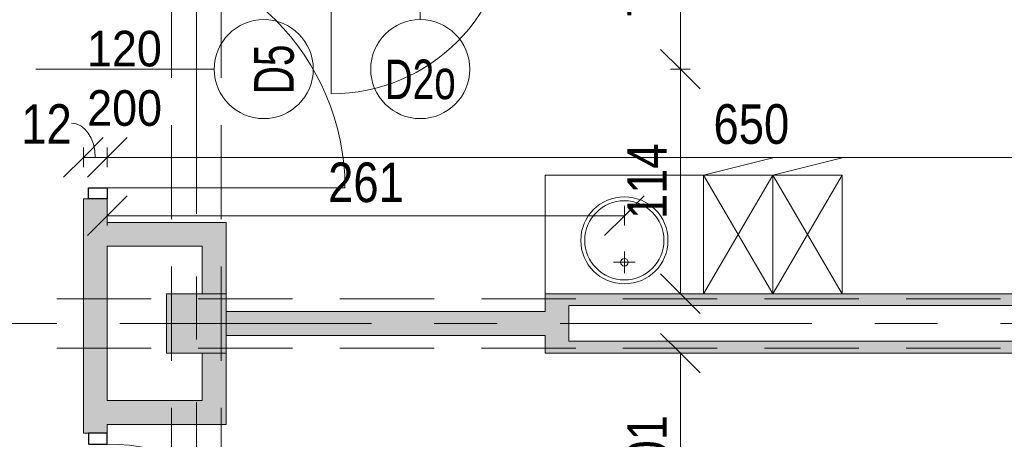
# Model space of a CAD drawing. Header units: centimetres. Extents: x -1631 to 1829, y -257 to 3158.
# Tile 115 of 129: x 498 to 995, y 1310 to 1522. Entities that reach past the tile are written whole.
import ezdxf

# ---------------------------------------------------------------- set-up
doc = ezdxf.new("R2010")
doc.units = ezdxf.units.CM
doc.linetypes.add('Oś', pattern=[222.25, 127, -31.75, 31.75, -31.75])
doc.linetypes.add('Ukryte', pattern=[71.438, 47.625, -23.813])
for name, color, linetype, lineweight in [('A-ANNO-DIMS', 211, 'Continuous', 13), ('A-ANNO-DIMS-100', 211, 'Continuous', 13), ('A-ANNO-NOTE', 131, 'Continuous', 9), ('A-DETL-GENF', 92, 'Continuous', 9), ('A-DETL-HDLN', 90, 'Ukryte', 9), ('A-DETL-MEDM', 33, 'Continuous', 13), ('A-DOOR', 31, 'Continuous', 13), ('A-WALL', 113, 'Continuous', 13), ('I-FURN', 30, 'Continuous', 9), ('P-SANR-FIXT', 6, 'Continuous', 9), ('S-COLS', 52, 'Continuous', 13), ('S-GRID', 1, 'Continuous', 13)]:
    doc.layers.add(name, color=color, linetype=linetype, lineweight=lineweight)
doc.layers.add('A-WALL-PATT', color=111, linetype='Continuous', lineweight=13, plot=False)
doc.styles.add('Arial', font='arial.ttf', dxfattribs={"width": 0.9, "height": 18})
doc.styles.add('Arial Narrow_5', font='ARIALN.TTF', dxfattribs={"height": 20})
doc.styles.add('Arial_1', font='arial.ttf', dxfattribs={"width": 0.7, "height": 20})
doc.dimstyles.new('Diagonal_1_100__0__wewnętrzne', dxfattribs={"dimscale": 30.48, "dimtxt": 20.468619, "dimasz": 0.656168, "dimexe": 0.164042, "dimexo": 0.0625, "dimgap": 0.032808, "dimtad": 1, "dimdec": 0, "dimdsep": 46, "dimtxsty": 'Arial Narrow_5', "dimblk1": 'OBLIQUE', "dimblk2": 'OBLIQUE', "dimsah": 1, "dimcen": 0.09, "dimazin": 0, "dimtfac": 1, "dimtdec": 4, "dimtix": 1, "dimtmove": 0, "dimatfit": 3, "dimfxl": 0.164042, "dimfxlon": 1, "dimtvp": 1, "dimtolj": 1, "dimtzin": 0, "dimarcsym": 2})
doc.dimstyles.new('Diagonal_1_100__0__wewnętrzne_1', dxfattribs={"dimscale": 30.48, "dimtxt": 20.468619, "dimasz": 0.656168, "dimexe": 0.164042, "dimexo": 0.0625, "dimgap": 0.032808, "dimtad": 1, "dimdec": 0, "dimdsep": 46, "dimtxsty": 'Arial Narrow_5', "dimblk1": 'OBLIQUE', "dimblk2": 'OBLIQUE', "dimsah": 1, "dimcen": 0.09, "dimazin": 0, "dimtfac": 1, "dimtdec": 4, "dimtix": 1, "dimtmove": 1, "dimatfit": 3, "dimfxl": 0.164042, "dimfxlon": 1, "dimtvp": 1, "dimtolj": 1, "dimtzin": 0, "dimarcsym": 2})

# ---------------------------------------------------------------- blocks, each defined once
blk = doc.blocks.new('M_Concrete-Square-Column - 300 x 300mm-1795930-6_piętro IV __13_80 m_ - stan projektowany')
at = {"layer": 'S-COLS', "lineweight": 9}
blk.add_hatch(color=254, dxfattribs=at).paths.add_polyline_path([(15, -15), (15, 15), (-15, 15), (-15, -15)], flags=0)
for p, q in [((15, 15), (-15, 15)), ((-15, 15), (-15, -15)), ((15, -15), (15, 15)), ((-15, -15), (15, -15))]:
    blk.add_line(p, q, dxfattribs=at)
blk = doc.blocks.new('Blat - Blat-V4-6_piętro IV __13_80 m_ - stan projektowany')
at = {"layer": 'I-FURN'}
for p, q in [((0, -60), (0, 0)), ((80, 0), (80, -60)), ((80, -60), (0, -60))]:
    blk.add_line(p, q, dxfattribs=at)
blk = doc.blocks.new('DRZWI 1S - automatyczna etykieta - Drzwi 90 _łazienkowe_-2364279-6_piętro IV __13_80 m_ - stan projektowany')
at = {"layer": 'A-DETL-GENF'}
for p, q in [((-50.5, 7.5), (-50.5, -2)), ((-45, 7.5), (-50.5, 7.5)), ((-45, -2), (-45, 7.5)), ((50.5, 7.5), (45, 7.5)), ((45, 7.5), (45, -2)), ((50.5, -2), (50.5, 7.5)), ((-50.5, -2), (-45, -2)), ((45, -2), (50.5, -2))]:
    blk.add_line(p, q, dxfattribs=at)
at = {"layer": 'A-DETL-MEDM', "lineweight": 25}
for p, q in [((-45, 7.5), (-50.5, 7.5)), ((-50.5, 7.5), (-50.5, -2)), ((-45, -2), (-45, 7.5)), ((45, -2), (45, 7.5)), ((45, 7.5), (50.5, 7.5)), ((50.5, 7.5), (50.5, -2)), ((-50.5, -2), (-45, -2)), ((50.5, -2), (45, -2))]:
    blk.add_line(p, q, dxfattribs=at)
at = {"layer": 'A-DOOR'}
blk.add_line((45, 7.5), (45, 97.5), dxfattribs=at)
blk.add_arc((45, 7.5), 90, 90, 180, dxfattribs=at)
blk = doc.blocks.new('umywalka okrągła d _44cm stal nierdzewna - Type 1-2356168-6_piętro IV __13_80 m_ - stan projektowany')
at = {"layer": 'P-SANR-FIXT'}
for p, q in [((12.5, 13.43), (12.5, 24.43)), ((7, 18.93), (18, 18.93))]:
    blk.add_line(p, q, dxfattribs=at)
for centre, radius in [((12.5, 30), 22), ((12.5, 30), 20), ((12.5, 18.93), 1.9)]:
    blk.add_circle(centre, radius, dxfattribs=at)
blk = doc.blocks.new('szafki szatniowe - szafki bez siedziska-1388320-6_piętro IV __13_80 m_ - stan projektowany')
at = {"layer": 'I-FURN'}
for p, q in [((-17.5, 60), (17.5, 68.63)), ((17.5, 60), (52.5, 68.63)), ((17.5, 0), (-17.5, 60)), ((17.5, 60), (-17.5, 0)), ((-17.5, 60), (17.5, 60)), ((-17.5, 0), (-17.5, 60)), ((52.5, 0), (17.5, 60)), ((52.5, 60), (17.5, 0)), ((17.5, 60), (52.5, 60)), ((17.5, 0), (17.5, 60)), ((17.5, 60), (17.5, 0)), ((52.5, 60), (52.5, 0))]:
    blk.add_line(p, q, dxfattribs=at)
blk = doc.blocks.new('DRZWI 1S - automatyczna etykieta - Drzwi 110-2388104-6_piętro IV __13_80 m_ - stan projektowany')
at = {"layer": 'A-DETL-GENF'}
for p, q in [((-60.5, 6), (-60.5, -3.5)), ((-55, 6), (-60.5, 6)), ((-55, -3.5), (-55, 6)), ((60.5, 6), (55, 6)), ((55, 6), (55, -3.5)), ((60.5, -3.5), (60.5, 6)), ((-60.5, -3.5), (-55, -3.5)), ((55, -3.5), (60.5, -3.5))]:
    blk.add_line(p, q, dxfattribs=at)
at = {"layer": 'A-DETL-MEDM', "lineweight": 25}
for p, q in [((-55, 6), (-60.5, 6)), ((-60.5, 6), (-60.5, -3.5)), ((-55, -3.5), (-55, 6)), ((55, -3.5), (55, 6)), ((55, 6), (60.5, 6)), ((60.5, 6), (60.5, -3.5)), ((-60.5, -3.5), (-55, -3.5)), ((60.5, -3.5), (55, -3.5))]:
    blk.add_line(p, q, dxfattribs=at)
at = {"layer": 'A-DOOR'}
blk.add_line((55, 6), (55, 116), dxfattribs=at)
blk.add_arc((55, 6), 110, 90, 180, dxfattribs=at)
blk = doc.blocks.new('DRZWI 1S - automatyczna etykieta - Drzwi 120-2381684-6_piętro IV __13_80 m_ - stan projektowany')
at = {"layer": 'A-DETL-GENF'}
for p, q in [((-65.5, 6), (-65.5, -3.5)), ((-60, 6), (-65.5, 6)), ((-60, -3.5), (-60, 6)), ((65.5, 6), (60, 6)), ((60, 6), (60, -3.5)), ((65.5, -3.5), (65.5, 6)), ((-65.5, -3.5), (-60, -3.5)), ((60, -3.5), (65.5, -3.5))]:
    blk.add_line(p, q, dxfattribs=at)
at = {"layer": 'A-DETL-MEDM', "lineweight": 25}
for p, q in [((-60, 6), (-65.5, 6)), ((-65.5, 6), (-65.5, -3.5)), ((-60, -3.5), (-60, 6)), ((60, -3.5), (60, 6)), ((60, 6), (65.5, 6)), ((65.5, 6), (65.5, -3.5)), ((-65.5, -3.5), (-60, -3.5)), ((65.5, -3.5), (60, -3.5))]:
    blk.add_line(p, q, dxfattribs=at)
at = {"layer": 'A-DOOR'}
blk.add_line((60, 6), (60, 126), dxfattribs=at)
blk.add_arc((60, 6), 120, 90, 180, dxfattribs=at)
blk = doc.blocks.new('DIMBLOCK52-6_piętro IV __13_80 m_ - stan projektowany')
at = {"layer": 'A-ANNO-DIMS-100', "transparency": 16777216}
for p, q in [((831.65, 1496.83), (821.65, 1506.83)), ((826.65, 1496.83), (836.65, 1496.83)), ((831.65, 1496.83), (826.65, 1496.83)), ((831.65, 1383.33), (831.65, 1496.83)), ((831.65, 1496.83), (841.65, 1486.83)), ((831.65, 1383.33), (821.65, 1393.33)), ((826.65, 1383.33), (836.65, 1383.33)), ((831.65, 1383.33), (826.65, 1383.33)), ((831.65, 1383.33), (841.65, 1373.33))]:
    blk.add_line(p, q, dxfattribs=at)
at = {"layer": 'A-ANNO-DIMS-100', "color": 0, "transparency": 16777216, "insert": (804.8, 1421.07), "char_height": 20, "width": 45.6158, "attachment_point": 1, "rotation": 90, "line_spacing_factor": 0.974696, "style": 'Arial Narrow_5'}
blk.add_mtext('114', dxfattribs=at)
blk = doc.blocks.new('_Oblique')
at = {"color": 0, "linetype": 'ByBlock', "lineweight": -2}
blk.add_line((-0.5, -0.5), (0.5, 0.5), dxfattribs=at)
blk = doc.blocks.new('DIMBLOCK53-6_piętro IV __13_80 m_ - stan projektowany')
at = {"layer": 'A-ANNO-DIMS-100', "transparency": 16777216}
for p, q in [((831.65, 1574.33), (821.65, 1584.33)), ((826.65, 1574.33), (836.65, 1574.33)), ((831.65, 1574.33), (826.65, 1574.33)), ((831.65, 1496.83), (831.65, 1574.33)), ((831.65, 1574.33), (841.65, 1564.33)), ((831.65, 1496.83), (821.65, 1506.83)), ((826.65, 1496.83), (836.65, 1496.83)), ((831.65, 1496.83), (826.65, 1496.83)), ((831.65, 1496.83), (841.65, 1486.83))]:
    blk.add_line(p, q, dxfattribs=at)
at = {"layer": 'A-ANNO-DIMS-100', "color": 0, "transparency": 16777216, "insert": (804.8, 1522.9), "char_height": 20, "width": 30.4105, "attachment_point": 1, "rotation": 90, "line_spacing_factor": 0.974696, "style": 'Arial Narrow_5'}
blk.add_mtext('78', dxfattribs=at)
blk = doc.blocks.new('DIMBLOCK72-6_piętro IV __13_80 m_ - stan projektowany')
at = {"layer": 'A-ANNO-DIMS-100', "transparency": 16777216}
for p, q in [((831.65, 1353.33), (821.65, 1363.33)), ((826.65, 1353.33), (836.65, 1353.33)), ((831.65, 1353.33), (826.65, 1353.33)), ((831.65, 1252.33), (831.65, 1353.33)), ((831.65, 1353.33), (841.65, 1343.33)), ((831.65, 1252.33), (821.65, 1262.33)), ((826.65, 1252.33), (836.65, 1252.33)), ((831.65, 1252.33), (826.65, 1252.33)), ((831.65, 1252.33), (841.65, 1242.33))]:
    blk.add_line(p, q, dxfattribs=at)
at = {"layer": 'A-ANNO-DIMS-100', "color": 0, "transparency": 16777216, "insert": (804.8, 1283.82), "char_height": 20, "width": 45.6158, "attachment_point": 1, "rotation": 90, "line_spacing_factor": 0.974696, "style": 'Arial Narrow_5'}
blk.add_mtext('101', dxfattribs=at)
blk = doc.blocks.new('DIMBLOCK132-6_piętro IV __13_80 m_ - stan projektowany')
at = {"layer": 'A-ANNO-DIMS-100', "transparency": 16777216}
for p, q in [((542.38, 1452.25), (552.38, 1462.25)), ((1192.38, 1452.25), (1202.38, 1462.25)), ((542.38, 1447.25), (542.38, 1457.25)), ((1192.38, 1447.25), (1192.38, 1457.25)), ((542.38, 1452.25), (532.38, 1442.25)), ((1192.38, 1452.25), (542.38, 1452.25)), ((542.38, 1452.25), (542.38, 1447.25)), ((1192.38, 1452.25), (1182.38, 1442.25)), ((1192.38, 1452.25), (1192.38, 1447.25))]:
    blk.add_line(p, q, dxfattribs=at)
at = {"layer": 'A-ANNO-DIMS-100', "color": 0, "transparency": 16777216, "insert": (848.37, 1479.1), "char_height": 20, "width": 45.6158, "attachment_point": 1, "line_spacing_factor": 0.974696, "style": 'Arial Narrow_5'}
blk.add_mtext('650', dxfattribs=at)
blk = doc.blocks.new('DIMBLOCK133-6_piętro IV __13_80 m_ - stan projektowany')
at = {"layer": 'A-ANNO-DIMS-100', "transparency": 16777216}
for p, q in [((530.38, 1452.25), (540.38, 1462.25)), ((542.38, 1452.25), (552.38, 1462.25)), ((530.38, 1447.25), (530.38, 1457.25)), ((542.38, 1447.25), (542.38, 1457.25)), ((530.38, 1452.25), (520.38, 1442.25)), ((542.38, 1452.25), (530.38, 1452.25)), ((530.38, 1452.25), (530.38, 1447.25)), ((542.38, 1452.25), (532.38, 1442.25)), ((542.38, 1452.25), (542.38, 1447.25))]:
    blk.add_line(p, q, dxfattribs=at)
blk.add_ellipse((524.35, 1452.25), major_axis=(0, 17.24), ratio=0.69723, start_param=4.712389, end_param=6.283185, dxfattribs=at)
at = {"layer": 'A-ANNO-DIMS-100', "color": 0, "transparency": 16777216, "insert": (499.01, 1479.1), "char_height": 20, "width": 30.4105, "attachment_point": 1, "line_spacing_factor": 0.974696, "style": 'Arial Narrow_5'}
blk.add_mtext('12', dxfattribs=at)
blk = doc.blocks.new('DIMBLOCK188-6_piętro IV __13_80 m_ - stan projektowany')
at = {"layer": 'A-ANNO-DIMS-100', "transparency": 16777216}
for p, q in [((542.38, 1422.79), (552.38, 1432.79)), ((803.38, 1422.79), (813.38, 1432.79)), ((542.38, 1417.79), (542.38, 1427.79)), ((803.38, 1417.79), (803.38, 1427.79)), ((542.38, 1422.79), (532.38, 1412.79)), ((803.38, 1422.79), (542.38, 1422.79)), ((542.38, 1422.79), (542.38, 1417.79)), ((803.38, 1422.79), (793.38, 1412.79)), ((803.38, 1422.79), (803.38, 1417.79))]:
    blk.add_line(p, q, dxfattribs=at)
at = {"layer": 'A-ANNO-DIMS-100', "color": 0, "transparency": 16777216, "insert": (653.87, 1449.64), "char_height": 20, "width": 45.6158, "attachment_point": 1, "line_spacing_factor": 0.974696, "style": 'Arial Narrow_5'}
blk.add_mtext('261', dxfattribs=at)

msp = doc.modelspace()

# ---------------------------------------------------------------- hatches: boundary and pattern name
at = {"layer": 'A-WALL-PATT'}
h = msp.add_hatch(color=9, dxfattribs=at)
h.paths.add_polyline_path([(542.38, 132.33), (542.38, 139.33), (530.38, 139.33), (530.38, 132.33)], flags=0)
h.paths.add_polyline_path([(542.38, 250.33), (542.38, 465.83), (530.38, 465.83), (530.38, 250.33)], flags=0)
h.paths.add_polyline_path([(530.38, 657.83), (542.38, 657.83), (542.38, 660.33), (530.38, 660.33)], flags=0)
h.paths.add_polyline_path([(530.38, 781.33), (542.38, 781.33), (542.38, 1102.83), (530.38, 1102.83), (530.38, 788.28)], flags=0)
h.paths.add_polyline_path([(530.38, 1312.83), (542.38, 1312.83), (542.38, 1431.33), (530.38, 1431.33)], flags=0)
h.paths.add_polyline_path([(530.38, 1633.83), (542.38, 1633.83), (542.38, 2022.83), (530.38, 2022.83), (530.38, 1665.12)], flags=0)
h.paths.add_polyline_path([(542.38, 2173.83), (542.38, 2458.83), (530.38, 2458.83), (530.38, 2173.83)], flags=0)
h.paths.add_polyline_path([(530.38, 2593.83), (542.38, 2593.83), (542.38, 2824.33), (530.38, 2824.33), (530.38, 2634.27)], flags=0)
for points in [[(542.38, 1407.33), (602.38, 1407.33), (602.38, 1419.33), (542.38, 1419.33)], [(775.38, 1353.33), (775.38, 1383.33), (763.38, 1383.33), (763.38, 1353.33)], [(1172.38, 1377.33), (1172.38, 1383.33), (775.38, 1383.33), (775.38, 1377.33), (1100.2, 1377.33)], [(763.38, 1362.33), (763.38, 1374.33), (602.38, 1374.33), (602.38, 1362.33), (736.3, 1362.33)], [(1172.38, 1353.33), (1172.38, 1359.33), (775.38, 1359.33), (775.38, 1353.33), (1100.2, 1353.33)], [(542.38, 1317.33), (590.38, 1317.33), (590.38, 1329.33), (542.38, 1329.33)]]:
    msp.add_hatch(color=9, dxfattribs=at).paths.add_polyline_path(points, flags=0)
h = msp.add_hatch(color=9, dxfattribs=at)
h.paths.add_polyline_path([(590.38, 1317.33), (602.38, 1317.33), (602.38, 1353.33), (590.38, 1353.33), (590.38, 1329.33)], flags=0)
h.paths.add_polyline_path([(599.1, 1383.33), (602.38, 1383.33), (602.38, 1407.33), (590.38, 1407.33), (590.38, 1383.33), (596.78, 1383.33)], flags=0)

# ---------------------------------------------------------------- linework, layer by layer
at = {"layer": 'A-ANNO-NOTE', "lineweight": 13}
for p, q in [((700.38, 1611.83), (700.38, 1521.83)), ((700.38, 1611.83), (700.38, 1521.83)), ((506.38, 1496.83), (596.38, 1496.83)), ((506.38, 1496.83), (596.38, 1496.83))]:
    msp.add_line(p, q, dxfattribs=at)
for centre in [(621.38, 1496.83), (700.38, 1496.83)]:
    msp.add_circle(centre, 25, dxfattribs=at)
at = {"layer": 'A-DETL-HDLN'}
for p, q in [((574.88, 420.83), (574.88, 2793.33)), ((599.88, 420.83), (599.88, 2793.33)), ((-1197.62, 1380.83), (1172.38, 1380.83)), ((-1197.62, 1355.83), (1172.38, 1355.83))]:
    msp.add_line(p, q, dxfattribs=at)
at = {"layer": 'A-WALL', "lineweight": 9}
for p, q in [((532.88, 1431.33), (530.38, 1431.33)), ((530.38, 1431.33), (530.38, 1312.83)), ((542.38, 1419.33), (542.38, 1431.33)), ((602.38, 1419.33), (542.38, 1419.33)), ((602.38, 1383.33), (602.38, 1419.33)), ((542.38, 1329.33), (542.38, 1407.33)), ((542.38, 1407.33), (590.38, 1407.33)), ((590.38, 1407.33), (590.38, 1383.33)), ((1172.38, 1383.33), (763.38, 1383.33)), ((763.38, 1383.33), (763.38, 1374.33)), ((775.38, 1377.33), (1172.38, 1377.33)), ((775.38, 1359.33), (775.38, 1377.33)), ((763.38, 1374.33), (602.38, 1374.33)), ((602.38, 1362.33), (763.38, 1362.33)), ((763.38, 1362.33), (763.38, 1353.33)), ((1172.38, 1359.33), (775.38, 1359.33)), ((590.38, 1353.33), (590.38, 1329.33)), ((602.38, 1317.33), (602.38, 1353.33)), ((763.38, 1353.33), (1172.38, 1353.33)), ((590.38, 1329.33), (542.38, 1329.33)), ((542.38, 1312.83), (542.38, 1317.33)), ((542.38, 1317.33), (602.38, 1317.33)), ((530.38, 1312.83), (532.88, 1312.83))]:
    msp.add_line(p, q, dxfattribs=at)
at = {"layer": 'S-GRID', "linetype": 'Oś'}
for p, q in [((587.38, 2884.27), (587.38, 27.13)), ((1342.46, 1368.33), (-1368.76, 1368.33))]:
    msp.add_line(p, q, dxfattribs=at)

# ---------------------------------------------------------------- block references
at = {"layer": 'A-DOOR'}
for name, p, rotation in [('DRZWI 1S - automatyczna etykieta - Drzwi 90 _łazienkowe_-2364279-6_piętro IV __13_80 m_ - stan projektowany', (700.38, 1581.83), 180), ('DRZWI 1S - automatyczna etykieta - Drzwi 120-2381684-6_piętro IV __13_80 m_ - stan projektowany', (536.38, 1496.83), 269.9999999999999), ('DRZWI 1S - automatyczna etykieta - Drzwi 110-2388104-6_piętro IV __13_80 m_ - stan projektowany', (536.38, 1252.33), 269.9999999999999)]:
    msp.add_blockref(name, p, dxfattribs=dict(at, rotation=rotation))
at = {"layer": 'I-FURN'}
msp.add_blockref('szafki szatniowe - szafki bez siedziska-1388320-6_piętro IV __13_80 m_ - stan projektowany', (860.88, 1383.33), dxfattribs=at)
at = {"layer": 'I-FURN', "rotation": 180}
msp.add_blockref('Blat - Blat-V4-6_piętro IV __13_80 m_ - stan projektowany', (843.38, 1383.33), dxfattribs=at)
at = {"layer": 'P-SANR-FIXT'}
msp.add_blockref('umywalka okrągła d _44cm stal nierdzewna - Type 1-2356168-6_piętro IV __13_80 m_ - stan projektowany', (790.88, 1380.33), dxfattribs=at)
at = {"layer": 'S-COLS', "lineweight": 9}
msp.add_blockref('M_Concrete-Square-Column - 300 x 300mm-1795930-6_piętro IV __13_80 m_ - stan projektowany', (587.38, 1368.33), dxfattribs=at)

# ---------------------------------------------------------------- texts
at = {"layer": 'A-ANNO-NOTE', "lineweight": 211, "attachment_point": 5, "line_spacing_factor": 0.936439}
for s, insert, char_height, width, style in [('\\pxqc,t6.35,12.7,19.05,25.4,31.75,38.1,44.45,50.8,57.15,63.5,69.85,76.2,82.55,88.9,95.25,101.6,107.95,114.3,120.65,127,133.35,139.7,146.05,152.4,158.75,165.1,171.45,177.8,184.15,190.5,196.85,203.2;{120}', (551.07, 1507.06), 18, 38.07, 'Arial'), ('\\pxqc,t4.445,8.89,13.335,17.78,22.225,26.67,31.115,35.56,40.005,44.45,48.895,53.34,57.785,62.23,66.675,71.12,75.565,80.01,84.455,88.9,93.345,97.79,102.235,106.68,111.125,115.57,120.015,124.46,128.905,133.35,137.795,142.24;{D2o}', (700.35, 1491.53), 20, 37.03, 'Arial_1'), ('\\pxqc,t6.35,12.7,19.05,25.4,31.75,38.1,44.45,50.8,57.15,63.5,69.85,76.2,82.55,88.9,95.25,101.6,107.95,114.3,120.65,127,133.35,139.7,146.05,152.4,158.75,165.1,171.45,177.8,184.15,190.5,196.85,203.2;{200}', (551.16, 1477.06), 18, 38.07, 'Arial')]:
    msp.add_mtext(s, dxfattribs=dict(at, insert=insert, char_height=char_height, width=width, style=style))
at = {"layer": 'A-ANNO-NOTE', "lineweight": 211, "insert": (626.67, 1496.76), "char_height": 20, "width": 25.97, "attachment_point": 5, "rotation": 90, "line_spacing_factor": 0.936439, "style": 'Arial_1'}
msp.add_mtext('\\pxqc,t4.445,8.89,13.335,17.78,22.225,26.67,31.115,35.56,40.005,44.45,48.895,53.34,57.785,62.23,66.675,71.12,75.565,80.01,84.455,88.9,93.345,97.79,102.235,106.68,111.125,115.57,120.015,124.46,128.905,133.35,137.795,142.24;{D5}', dxfattribs=at)

# ---------------------------------------------------------------- dimensions: what is measured, and where the dimension line sits
at = {"layer": 'A-ANNO-DIMS'}
for base, p1, p2, angle, override, picture, middle in [((831.65060747, 1574.32555458), (826.65060747, 1496.82555458), (826.65060747, 1574.32555458), 90, {"dimpost": '<>', "dimfxl": 77.5}, 'DIMBLOCK53-6_piętro IV __13_80 m_ - stan projektowany', (820.43914765, 1535.57555458)), ((831.65060747, 1496.82555458), (826.65060747, 1383.32555458), (826.65060747, 1496.82555458), 90, {"dimpost": '<>', "dimfxl": 113.5}, 'DIMBLOCK52-6_piętro IV __13_80 m_ - stan projektowany', (820.60967972, 1440.07555458)), ((542.38, 1422.79), (803.38, 1417.79), (542.38, 1417.79), 0, {"dimpost": '<>', "dimfxl": 261}, 'DIMBLOCK188-6_piętro IV __13_80 m_ - stan projektowany', (672.88, 1434)), ((831.65, 1353.33), (826.65, 1252.33), (826.65, 1353.33), 90, {"dimpost": '<>', "dimfxl": 101}, 'DIMBLOCK72-6_piętro IV __13_80 m_ - stan projektowany', (820.44, 1302.83))]:
    dim = msp.add_linear_dim(base=base, p1=p1, p2=p2, angle=angle, dimstyle='Diagonal_1_100__0__wewnętrzne', override=override, dxfattribs=at)
    dim.commit()
    dim.dimension.update_dxf_attribs({"geometry": picture, "text_midpoint": middle})
dim = msp.add_linear_dim(base=(530.38, 1452.25), p1=(542.38, 1447.25), p2=(530.38, 1447.25), dimstyle='Diagonal_1_100__0__wewnętrzne_1', override={"dimpost": '<>', "dimfxl": 12}, dxfattribs=at)
dim.commit()
dim.dimension.update_dxf_attribs({"geometry": 'DIMBLOCK133-6_piętro IV __13_80 m_ - stan projektowany', "text_midpoint": (514.22, 1465.77), "dimtype": 160, "text_rotation": 360})
dim = msp.add_linear_dim(base=(542.38, 1452.25), p1=(1192.38, 1447.25), p2=(542.38, 1447.25), dimstyle='Diagonal_1_100__0__wewnętrzne', override={"dimpost": '<>', "dimfxl": 650}, dxfattribs=at)
dim.commit()
dim.dimension.update_dxf_attribs({"geometry": 'DIMBLOCK132-6_piętro IV __13_80 m_ - stan projektowany', "text_midpoint": (867.38, 1463.46)})

doc.saveas('drawing.dxf')
